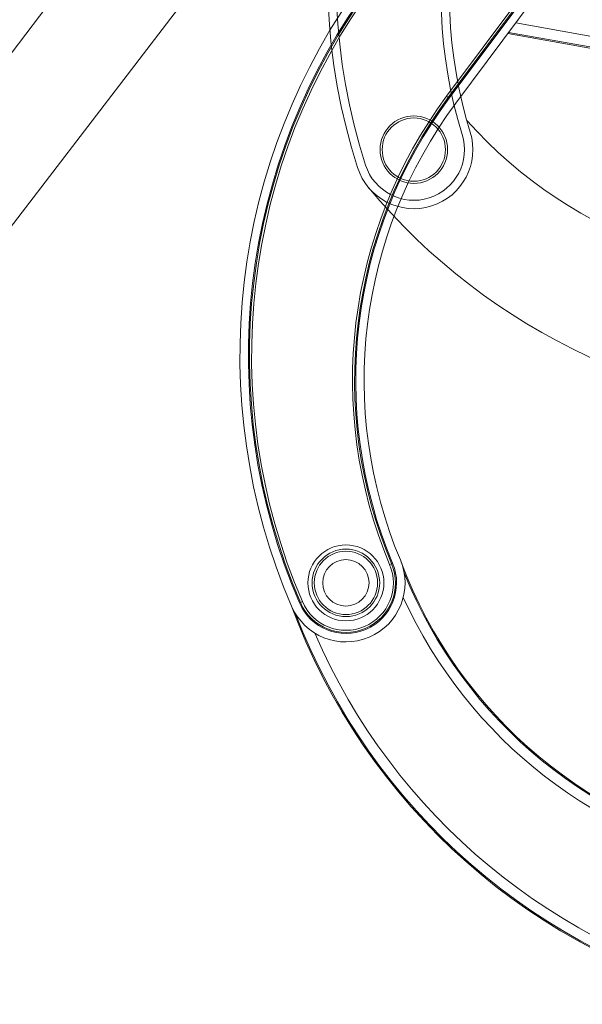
# Model space of a CAD drawing. Header units: inches. Extents: x 53216 to 117387, y -66787 to -22834.
# Tile 191 of 256: x 60822 to 60835, y -30146 to -30122. Entities that reach past the tile are written whole.
import ezdxf
from ezdxf.lldxf.tags import DXFTag

# ---------------------------------------------------------------- set-up
doc = ezdxf.new("R2010")
doc.units = ezdxf.units.IN
doc.header["$MEASUREMENT"] = 0
doc.layers.get('0').update_dxf_attribs({"lineweight": 0})
tags = doc.linetypes.add('HIDDEN2', pattern=[4.7625, 3.175, -1.5875]).pattern_tags.tags
tags[6:7] = [DXFTag(74, 4), DXFTag(75, 0), DXFTag(340, '0'), DXFTag(46, 0.0), DXFTag(50, 0.0), DXFTag(44, 0.0), DXFTag(45, 0.0)]
tags[4:5] = [DXFTag(74, 4), DXFTag(75, 0), DXFTag(340, '0'), DXFTag(46, 0.0), DXFTag(50, 0.0), DXFTag(44, 0.0), DXFTag(45, 0.0)]

msp = doc.modelspace()

# ---------------------------------------------------------------- linework, layer by layer
at = {"color": 7, "linetype": 'Continuous'}
for p, q in [((60809.925, -30138.611), (60831.242, -30110.8)), ((60833.308, -30112.215), (60811.111, -30141.173)), ((60835.277, -30119.901), (60832.179, -30124.065)), ((60832.219, -30124.095), (60835.317, -30119.931)), ((60832.24, -30124.11), (60835.338, -30119.946)), ((60832.4, -30124.23), (60835.498, -30120.066)), ((60833.815, -30122.328), (60835.708, -30122.667)), ((60835.66, -30122.939), (60833.631, -30122.576)), ((60835.664, -30122.913), (60833.648, -30122.552)), ((60832.179, -30124.065), (60832.219, -30124.095)), ((60832.24, -30124.11), (60832.219, -30124.095)), ((60830.829, -30135.163), (60830.875, -30135.144)), ((60830.899, -30135.134), (60830.875, -30135.144)), ((60828.691, -30136.074), (60828.715, -30136.063)), ((60828.715, -30136.063), (60828.761, -30136.043))]:
    msp.add_line(p, q, dxfattribs=at)
at = {"color": 7, "linetype": 'HIDDEN2'}
for radius in [0.8, 0.75]:
    msp.add_circle((60831.402, -30125.331), radius, dxfattribs=at)
at = {"color": 7, "linetype": 'Continuous'}
for radius in [0.9, 0.8, 0.75, 0.55]:
    msp.add_circle((60829.793, -30135.599), radius, dxfattribs=at)
at = {"color": 7, "linetype": 'HIDDEN2'}
for centre, radius, start, end in [((60844.355, -30121.185), 15, 137.7721, 197.7474), ((60844.355, -30121.185), 14.8, 137.7721, 197.7474), ((60843.247, -30121.662), 11.2, 137.7721, 197.2099), ((60843.247, -30121.662), 11, 137.7721, 197.2099), ((60840.859, -30117.31), 11, 221.7987, 279.7425), ((60831.402, -30125.331), 1.4, 197.7474, 17.2099), ((60831.402, -30125.331), 1.2, 197.7474, 17.2099), ((60841.856, -30116.632), 15, 219.7672, 270.3488)]:
    msp.add_arc(centre, radius, start, end, dxfattribs=at)
at = {"color": 7, "linetype": 'Continuous'}
for centre, radius, start, end in [((60842.282, -30130.214), 15, 143.3483, 203.3236), ((60842.282, -30130.214), 14.8, 143.3483, 203.3236), ((60842.282, -30130.214), 14.774, 143.3483, 203.3236), ((60842.282, -30130.214), 14.724, 143.3483, 203.3236), ((60841.225, -30130.796), 11.276, 143.3483, 202.7861), ((60841.225, -30130.796), 11.226, 143.3483, 202.7861), ((60841.225, -30130.796), 11.2, 143.3483, 202.7861), ((60841.225, -30130.796), 11, 143.3483, 202.7861), ((60829.793, -30135.599), 1.4, 203.3236, 22.7861), ((60841.414, -30131.271), 11, 200.4249, 259.8627), ((60829.793, -30135.599), 1.2, 203.3236, 22.7861), ((60829.793, -30135.599), 1.174, 203.3236, 22.7861), ((60829.793, -30135.599), 1.124, 203.3236, 22.7861), ((60841.414, -30131.271), 11.026, 201.7532, 259.8627), ((60841.414, -30131.271), 11.276, 204.4721, 259.8627), ((60842.582, -30130.972), 15, 200.0478, 256.9887), ((60842.582, -30130.972), 14.974, 200.9758, 257.0273), ((60842.582, -30130.972), 14.724, 203.2691, 257.4093)]:
    msp.add_arc(centre, radius, start, end, dxfattribs=at)

doc.saveas('drawing.dxf')
